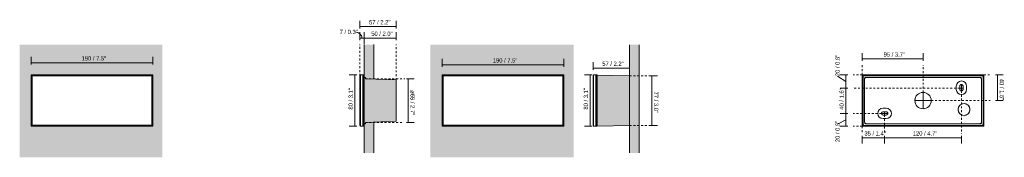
# Model space of a CAD drawing. Header units: millimetres. Extents: x -6692 to -5155, y 212 to 1682.
# Tile 1 of 3: x -6692 to -5155, y 212 to 426. Entities that reach past the tile are written whole.
import ezdxf

# ---------------------------------------------------------------- set-up
doc = ezdxf.new("R2010")
doc.units = ezdxf.units.MM
doc.linetypes.add('Dash', pattern=[6, 3, -3])
doc.layers.add('A-ANNO-DIMS', color=7, linetype='Dash', lineweight=9, true_color=0xd2d2d2)
for name, color, linetype, lineweight in [('A-ANNO-DIMS-3', 7, 'Continuous', 9), ('A-DETL-GENF', 7, 'Continuous', 9), ('A-WALL', 7, 'Continuous', 9), ('E-LITE-EQPM', 7, 'Continuous', 20)]:
    doc.layers.add(name, color=color, linetype=linetype, lineweight=lineweight)
doc.styles.add('Arial Narrow', font='ARIALN.TTF', dxfattribs={"height": 6.6})
doc.dimstyles.new('FARO_-_2_2mm_Arial_Narrow_mm_Inch_Left', dxfattribs={"dimscale": 304.8, "dimtxt": 6.754644, "dimasz": 0, "dimexe": 0.029528, "dimexo": 0.0625, "dimgap": 0.004921, "dimtad": 1, "dimdec": 0, "dimzin": 0, "dimdsep": 46, "dimtxsty": 'Arial Narrow', "dimblk1": 'NONE', "dimblk2": 'NONE', "dimsah": 1, "dimcen": 0.09, "dimadec": 0, "dimazin": 0, "dimtfac": 1, "dimtdec": 4, "dimtix": 1, "dimtmove": 0, "dimatfit": 3, "dimfxl": 0.009843, "dimfxlon": 1, "dimtvp": 1, "dimtolj": 1, "dimtzin": 0, "dimarcsym": 2})
doc.dimstyles.new('FARO_-_2_2mm_Arial_Narrow_mm_Inch_Left_1', dxfattribs={"dimscale": 304.8, "dimtxt": 6.754644, "dimasz": 0, "dimexe": 0.029528, "dimexo": 0.0625, "dimgap": 0.004921, "dimtad": 1, "dimdec": 0, "dimzin": 0, "dimdsep": 46, "dimtxsty": 'Arial Narrow', "dimblk1": 'NONE', "dimblk2": 'NONE', "dimsah": 1, "dimcen": 0.09, "dimadec": 0, "dimazin": 0, "dimtfac": 1, "dimtdec": 4, "dimtix": 1, "dimtmove": 1, "dimatfit": 3, "dimfxl": 0.009843, "dimfxlon": 1, "dimtvp": 1, "dimtolj": 1, "dimtzin": 0, "dimarcsym": 2})
doc.dimstyles.new('FARO_-_2_2mm_Arial_Narrow_mm_Inch_Right', dxfattribs={"dimscale": 304.8, "dimtxt": 6.754644, "dimasz": 0, "dimexe": 0.029528, "dimexo": 0.0625, "dimgap": 0.004921, "dimtad": 1, "dimdec": 0, "dimzin": 0, "dimdsep": 46, "dimtxsty": 'Arial Narrow', "dimblk1": 'NONE', "dimblk2": 'NONE', "dimsah": 1, "dimcen": 0.09, "dimadec": 0, "dimazin": 0, "dimtfac": 1, "dimtdec": 4, "dimtix": 1, "dimtmove": 0, "dimatfit": 3, "dimfxl": 0.009843, "dimfxlon": 1, "dimtvp": 1, "dimtolj": 1, "dimtzin": 0, "dimarcsym": 2})
doc.dimstyles.new('FARO_-_2_2mm_Arial_Narrow_mm_Inch_Right_1', dxfattribs={"dimscale": 304.8, "dimtxt": 6.754644, "dimasz": 0, "dimexe": 0.029528, "dimexo": 0.0625, "dimgap": 0.004921, "dimtad": 1, "dimdec": 0, "dimzin": 0, "dimdsep": 46, "dimtxsty": 'Arial Narrow', "dimblk1": 'NONE', "dimblk2": 'NONE', "dimsah": 1, "dimcen": 0.09, "dimadec": 0, "dimazin": 0, "dimtfac": 1, "dimtdec": 4, "dimtix": 1, "dimtmove": 1, "dimatfit": 3, "dimfxl": 0.009843, "dimfxlon": 1, "dimtvp": 1, "dimtolj": 1, "dimtzin": 0, "dimarcsym": 2})

# ---------------------------------------------------------------- blocks, each defined once
blk = doc.blocks.new('70277 - 70277 DART-2 LED White recessed lamp-556134-Alzado_PDF')
at = {"layer": 'E-LITE-EQPM'}
for p, q in [((-6484.5, 340), (-6674.5, 340)), ((-6674.5, 340), (-6673, 338.5)), ((-6674.5, 340), (-6674.5, 260)), ((-6486, 338.5), (-6673, 338.5)), ((-6673, 338.5), (-6673, 261.5)), ((-6486, 338.5), (-6484.5, 340)), ((-6486, 261.5), (-6486, 338.5)), ((-6484.5, 260), (-6484.5, 340)), ((-6673, 261.5), (-6674.5, 260)), ((-6673, 261.5), (-6486, 261.5)), ((-6484.5, 260), (-6486, 261.5)), ((-6674.5, 260), (-6484.5, 260))]:
    blk.add_line(p, q, dxfattribs=at)
blk = doc.blocks.new('70277 - 70277 DART-2 LED White recessed lamp-556134-Lateral_PDF')
at = {"layer": 'E-LITE-EQPM'}
for p, q in [((-3240.7, 338.5), (-3239.7, 340)), ((-3240.7, 261.5), (-3240.7, 338.5)), ((-3239.7, 260), (-3239.7, 340)), ((-3236.2, 340), (-3239.7, 340)), ((-3236.2, 260), (-3236.2, 340)), ((-3235.7, 339.5), (-3236.2, 340)), ((-3239.7, 260), (-3240.7, 261.5)), ((-3239.7, 260), (-3236.2, 260)), ((-3236.2, 260), (-3235.7, 260.5))]:
    blk.add_line(p, q, dxfattribs=at)
blk = doc.blocks.new('70277 - 70277 DART-2 LED White recessed lamp-556134-Alzado_PDF SURFACE')
at = {"layer": 'E-LITE-EQPM'}
for p, q in [((-6484.5, 340), (-6674.5, 340)), ((-6674.5, 340), (-6673, 338.5)), ((-6674.5, 340), (-6674.5, 260)), ((-6486, 338.5), (-6673, 338.5)), ((-6673, 338.5), (-6673, 261.5)), ((-6486, 338.5), (-6484.5, 340)), ((-6486, 261.5), (-6486, 338.5)), ((-6484.5, 260), (-6484.5, 340)), ((-6673, 261.5), (-6674.5, 260)), ((-6673, 261.5), (-6486, 261.5)), ((-6484.5, 260), (-6486, 261.5)), ((-6674.5, 260), (-6484.5, 260))]:
    blk.add_line(p, q, dxfattribs=at)
blk = doc.blocks.new('70277 - 70277 DART-2 LED White Surface lamp-556138-Lateral_PDF SURFACE')
at = {"layer": 'E-LITE-EQPM'}
for p, q in [((-3291, 338.5), (-3290, 340)), ((-3291, 261.5), (-3291, 338.5)), ((-3290, 260), (-3290, 340)), ((-3286.5, 340), (-3290, 340)), ((-3286.5, 260), (-3286.5, 340)), ((-3286, 339.5), (-3286.5, 340)), ((-3286, 260), (-3286, 340)), ((-3286, 340), (-3284.3, 340)), ((-3284.3, 340), (-3284.3, 339.7)), ((-3290, 260), (-3291, 261.5)), ((-3290, 260), (-3286.5, 260)), ((-3286.5, 260), (-3286, 260.5)), ((-3284.3, 260), (-3286, 260)), ((-3284.3, 260.3), (-3284.3, 260))]:
    blk.add_line(p, q, dxfattribs=at)
blk = doc.blocks.new('70277 - 70277 DART-2 LED White Surface lamp-556138-Alzado_PDF Fixing')
at = {"layer": 'E-LITE-EQPM', "color": 253, "true_color": 0xaaaaaa}
for p, q in [((6484.5, 340), (6484.5, 260)), ((6674.5, 340), (6484.5, 340)), ((6484.7, 338.3), (6484.7, 261.7)), ((6672.7, 339.8), (6486.2, 339.8)), ((6671.7, 338.7), (6487.3, 338.7)), ((6674.2, 261.7), (6674.2, 338.3)), ((6674.5, 260), (6674.5, 340)), ((6485.8, 337.2), (6485.8, 262.8)), ((6488.2, 334.3), (6488.2, 265.7)), ((6668.8, 336.2), (6490.2, 336.2)), ((6670.7, 265.7), (6670.7, 334.3)), ((6673.2, 262.8), (6673.2, 337.2)), ((6631.4, 322.5), (6631.4, 317.5)), ((6647.6, 317.5), (6647.6, 322.5)), ((6639.5, 294.4), (6639.5, 294.4)), ((6522, 288.1), (6517, 288.1)), ((6490.2, 263.8), (6668.8, 263.8)), ((6517, 271.9), (6522, 271.9)), ((6484.5, 260), (6674.5, 260)), ((6486.2, 260.3), (6672.7, 260.3)), ((6487.3, 261.3), (6671.7, 261.3))]:
    blk.add_line(p, q, dxfattribs=at)
at = {"layer": 'E-LITE-EQPM', "color": 253, "true_color": 0xaaaaaa, "flags": 128}
for points in [[(6486.2, 339.8), (6485.5, 339.5), (6484.9, 339), (6484.7, 338.3)], [(6487.3, 338.7), (6486.5, 338.5), (6486, 337.9), (6485.8, 337.2)], [(6673.2, 337.2), (6673, 337.9), (6672.4, 338.5), (6671.7, 338.7)], [(6674.2, 338.3), (6674, 339), (6673.5, 339.5), (6672.7, 339.8)], [(6490.2, 336.2), (6489.5, 336.1), (6488.8, 335.7), (6488.4, 335), (6488.2, 334.3)], [(6670.7, 334.3), (6670.6, 335), (6670.2, 335.7), (6669.5, 336.1), (6668.8, 336.2)], [(6484.7, 261.7), (6484.9, 261), (6485.5, 260.5), (6486.2, 260.3)], [(6485.8, 262.8), (6486, 262.1), (6486.5, 261.5), (6487.3, 261.3)], [(6488.2, 265.7), (6488.4, 265), (6488.8, 264.3), (6489.5, 263.9), (6490.2, 263.8)], [(6668.8, 263.8), (6669.5, 263.9), (6670.2, 264.3), (6670.6, 265), (6670.7, 265.7)], [(6671.7, 261.3), (6672.4, 261.5), (6673, 262.1), (6673.2, 262.8)], [(6672.7, 260.3), (6673.5, 260.5), (6674, 261), (6674.2, 261.7)]]:
    blk.add_lwpolyline(points, dxfattribs=at)
at = {"layer": 'E-LITE-EQPM', "color": 253, "true_color": 0xaaaaaa}
for centre, radius, start, end in [((6639.5, 322.5), 8.12, 0, 180), ((6639.5, 322.5), 2.5, 149.3636, 164.7826), ((6639.5, 322.5), 2.5, 105.2174, 120.6364), ((6639.5, 322.5), 2.5, 59.3636, 74.7826), ((6639.5, 322.5), 2.5, 15.2174, 30.6364), ((6579.5, 300), 12.8, 122.4753, 125.0466), ((6579.5, 300), 12.8, 99.9534, 102.5247), ((6579.5, 300), 12.8, 77.4753, 80.0466), ((6579.5, 300), 12.7, 54.9534, 57.5247), ((6639.5, 317.5), 8.12, 180, 360), ((6639.5, 317.5), 2.5, 195.2174, 210.6364), ((6639.5, 317.5), 2.5, 239.3636, 254.7826), ((6639.5, 317.5), 2.5, 285.2174, 300.6364), ((6639.5, 317.5), 2.5, 329.3636, 344.7826), ((6579.5, 300), 12.8, 167.4892, 170.018), ((6579.5, 300), 12.8, 189.982, 192.5108), ((6579.5, 300), 12.8, 144.9534, 147.5247), ((6579.5, 300), 12.7, 212.4753, 215.0466), ((6579.5, 300), 12.8, 32.4753, 35.0466), ((6579.5, 300), 12.8, 324.9534, 327.5247), ((6579.5, 300), 12.7, 9.982, 12.5108), ((6579.5, 300), 12.8, 347.4892, 350.018), ((6643.5, 286.1), 9.25, 137.7422, 146.5822), ((6643.5, 286.1), 9.25, 123.4178, 132.2578), ((6643.5, 286.1), 9.25, 102.8571, 118.1075), ((6643.5, 286.1), 9.25, 61.8925, 77.1429), ((6643.5, 286.1), 9.25, 47.7422, 56.5822), ((6643.5, 286.1), 9.25, 33.4178, 42.2578), ((6517, 280), 8.12, 90, 270), ((6517, 280), 2.5, 149.3636, 164.7826), ((6517, 280), 2.5, 195.2174, 210.6364), ((6517, 280), 2.5, 105.2174, 120.6364), ((6517, 280), 2.5, 239.3636, 254.7826), ((6522, 280), 8.12, 270, 90), ((6522, 280), 2.5, 59.3636, 74.7826), ((6522, 280), 2.5, 285.2174, 300.6364), ((6522, 280), 2.5, 15.2174, 30.6364), ((6522, 280), 2.5, 329.3636, 344.7826), ((6579.5, 300), 12.7, 234.9534, 237.5247), ((6579.5, 300), 12.8, 257.4753, 260.0466), ((6579.5, 300), 12.8, 279.9534, 282.5247), ((6579.5, 300), 12.8, 302.4753, 305.0466), ((6643.5, 286.1), 9.25, 151.8925, 167.1429), ((6643.5, 286.1), 9.25, 192.8571, 208.1075), ((6643.5, 286.1), 9.25, 213.4178, 222.2578), ((6643.5, 286.1), 9.25, 227.7422, 236.5822), ((6643.5, 286.1), 9.25, 241.8925, 257.1429), ((6643.5, 286.1), 9.25, 265.9063, 266.1219), ((6643.5, 286.1), 9.25, 282.8571, 298.1075), ((6643.5, 286.1), 9.25, 303.4178, 312.2578), ((6643.5, 286.1), 9.25, 317.7422, 326.5822), ((6643.5, 286.1), 9.25, 12.8571, 28.1075), ((6643.5, 286.1), 9.25, 331.8925, 347.1429)]:
    blk.add_arc(centre, radius, start, end, dxfattribs=at)
for points in [[(6488.6, 333.9), (6488.6, 334.1), (6488.7, 334.4), (6488.8, 334.8), (6489, 335.1), (6489.2, 335.3), (6489.4, 335.5), (6489.7, 335.7), (6490, 335.8), (6490.4, 335.9), (6490.6, 335.9)], [(6668.4, 335.9), (6668.6, 335.9), (6668.9, 335.8), (6669.3, 335.7), (6669.6, 335.5), (6669.8, 335.3), (6670, 335.1), (6670.2, 334.8), (6670.3, 334.4), (6670.4, 334.1), (6670.4, 333.9)], [(6490.6, 264.1), (6490.4, 264.1), (6490, 264.2), (6489.7, 264.3), (6489.4, 264.5), (6489.2, 264.7), (6489, 264.9), (6488.8, 265.2), (6488.7, 265.6), (6488.6, 265.9), (6488.6, 266.1)], [(6670.4, 266.1), (6670.4, 265.9), (6670.3, 265.6), (6670.2, 265.2), (6670, 264.9), (6669.8, 264.7), (6669.6, 264.5), (6669.3, 264.3), (6668.9, 264.2), (6668.6, 264.1), (6668.4, 264.1)]]:
    blk.add_open_spline(points, degree=3, knots=[-1, -1, -1, -1, -0.8, -0.7, -0.6, -0.5, -0.4, -0.3, -0.2, 0, 0, 0, 0], dxfattribs=at)
blk = doc.blocks.new('DIMBLOCK1-Alzado_PDF')
at = {"layer": 'A-ANNO-DIMS-3', "color": 251, "true_color": 0x5b5b5b, "transparency": 16777216}
for p, q in [((-6674.5, 356), (-6674.5, 368)), ((-6674.5, 359), (-6484.5, 359)), ((-6674.5, 359), (-6674.5, 356)), ((-6484.5, 356), (-6484.5, 368)), ((-6484.5, 359), (-6484.5, 356))]:
    blk.add_line(p, q, dxfattribs=at)
at = {"layer": 'A-ANNO-DIMS-3', "color": 0, "transparency": 16777216, "insert": (-6595.6, 369.1), "char_height": 6.6, "width": 38.598, "attachment_point": 1, "rotation": 360, "line_spacing_factor": 0.974696, "style": 'Arial Narrow'}
blk.add_mtext('190 / 7.5"', dxfattribs=at)
blk = doc.blocks.new('_None')
blk = doc.blocks.new('DIMBLOCK2-Lateral_PDF')
at = {"layer": 'A-ANNO-DIMS-3', "color": 251, "true_color": 0x5b5b5b, "transparency": 16777216}
for p, q in [((-6088.5, 334), (-6076.5, 334)), ((-6085.5, 334), (-6088.5, 334)), ((-6085.5, 334), (-6085.5, 265.7)), ((-6088.5, 265.7), (-6076.5, 265.7)), ((-6085.5, 265.7), (-6088.5, 265.7))]:
    blk.add_line(p, q, dxfattribs=at)
at = {"layer": 'A-ANNO-DIMS-3', "color": 0, "transparency": 16777216, "insert": (-6075.4, 316.2), "char_height": 6.6, "width": 39.113, "attachment_point": 1, "rotation": 270, "line_spacing_factor": 0.974696, "style": 'Arial Narrow'}
blk.add_mtext('ø68 / 2.7"', dxfattribs=at)
blk = doc.blocks.new('DIMBLOCK3-Lateral_PDF')
at = {"layer": 'A-ANNO-DIMS-3', "color": 251, "true_color": 0x5b5b5b, "transparency": 16777216}
for p, q in [((-6161.1, 412.3), (-6161.1, 424.3)), ((-6104.4, 415.3), (-6161.1, 415.3)), ((-6161.1, 415.3), (-6161.1, 412.3)), ((-6104.4, 412.3), (-6104.4, 424.3)), ((-6104.4, 415.3), (-6104.4, 412.3))]:
    blk.add_line(p, q, dxfattribs=at)
at = {"layer": 'A-ANNO-DIMS-3', "color": 0, "transparency": 16777216, "insert": (-6146.7, 425.3), "char_height": 6.6, "width": 33.58, "attachment_point": 1, "line_spacing_factor": 0.974696, "style": 'Arial Narrow'}
blk.add_mtext('57 / 2.2"', dxfattribs=at)
blk = doc.blocks.new('DIMBLOCK4-Lateral_PDF')
at = {"layer": 'A-ANNO-DIMS-3', "color": 251, "true_color": 0x5b5b5b, "transparency": 16777216}
for p, q in [((-6161.1, 394.3), (-6161.1, 406.3)), ((-6154.3, 397.3), (-6154.3, 400.3)), ((-6154.3, 397.3), (-6161.1, 397.3)), ((-6161.1, 397.3), (-6161.1, 394.3)), ((-6154.3, 397.7), (-6154.3, 388.3))]:
    blk.add_line(p, q, dxfattribs=at)
blk.add_ellipse((-6168.9, 397.3), major_axis=(11.3, 0), ratio=0.859727, start_param=0, end_param=1.570796, dxfattribs=at)
at = {"layer": 'A-ANNO-DIMS-3', "color": 0, "transparency": 16777216, "insert": (-6192.7, 410.2), "char_height": 6.6, "width": 28.562, "attachment_point": 1, "line_spacing_factor": 0.974696, "style": 'Arial Narrow'}
blk.add_mtext('7 / 0.3"', dxfattribs=at)
blk = doc.blocks.new('DIMBLOCK5-Lateral_PDF')
at = {"layer": 'A-ANNO-DIMS-3', "color": 251, "true_color": 0x5b5b5b, "transparency": 16777216}
for p, q in [((-6154.3, 397), (-6154.3, 406.3)), ((-6104.4, 394.3), (-6104.4, 406.3)), ((-6154.3, 397.3), (-6104.4, 397.3)), ((-6154.3, 397.3), (-6154.3, 394.3)), ((-6104.4, 397.3), (-6104.4, 394.3))]:
    blk.add_line(p, q, dxfattribs=at)
at = {"layer": 'A-ANNO-DIMS-3', "color": 0, "transparency": 16777216, "insert": (-6143.3, 407.4), "char_height": 6.6, "width": 33.58, "attachment_point": 1, "line_spacing_factor": 0.974696, "style": 'Arial Narrow'}
blk.add_mtext('50 / 2.0"', dxfattribs=at)
blk = doc.blocks.new('DIMBLOCK6-Lateral_PDF')
at = {"layer": 'A-ANNO-DIMS-3', "color": 251, "true_color": 0x5b5b5b, "transparency": 16777216}
for p, q in [((-6165.7, 340), (-6177.7, 340)), ((-6168.7, 340), (-6168.7, 260)), ((-6168.7, 340), (-6165.7, 340)), ((-6165.7, 260), (-6177.7, 260)), ((-6168.7, 260), (-6165.7, 260))]:
    blk.add_line(p, q, dxfattribs=at)
at = {"layer": 'A-ANNO-DIMS-3', "color": 0, "transparency": 16777216, "insert": (-6178.8, 286), "char_height": 6.6, "width": 33.58, "attachment_point": 1, "rotation": 90, "line_spacing_factor": 0.974696, "style": 'Arial Narrow'}
blk.add_mtext('80 / 3.1"', dxfattribs=at)
blk = doc.blocks.new('DIMBLOCK7-Alzado_PDF SURFACE')
at = {"layer": 'A-ANNO-DIMS-3', "color": 251, "true_color": 0x5b5b5b, "transparency": 16777216}
for p, q in [((-6032.4, 352.8), (-6032.4, 364.8)), ((-6032.4, 355.8), (-5842.4, 355.8)), ((-6032.4, 355.8), (-6032.4, 352.8)), ((-5842.4, 352.8), (-5842.4, 364.8)), ((-5842.4, 355.8), (-5842.4, 352.8))]:
    blk.add_line(p, q, dxfattribs=at)
at = {"layer": 'A-ANNO-DIMS-3', "color": 0, "transparency": 16777216, "insert": (-5953.5, 365.9), "char_height": 6.6, "width": 38.598, "attachment_point": 1, "rotation": 360, "line_spacing_factor": 0.974696, "style": 'Arial Narrow'}
blk.add_mtext('190 / 7.5"', dxfattribs=at)
blk = doc.blocks.new('DIMBLOCK8-Lateral_PDF SURFACE')
at = {"layer": 'A-ANNO-DIMS-3', "color": 251, "true_color": 0x5b5b5b, "transparency": 16777216}
for p, q in [((-5708.1, 338.7), (-5696.1, 338.7)), ((-5705.1, 338.7), (-5708.1, 338.7)), ((-5705.1, 338.7), (-5705.1, 261.3)), ((-5708.1, 261.3), (-5696.1, 261.3)), ((-5705.1, 261.3), (-5708.1, 261.3))]:
    blk.add_line(p, q, dxfattribs=at)
at = {"layer": 'A-ANNO-DIMS-3', "color": 0, "transparency": 16777216, "insert": (-5695.1, 314), "char_height": 6.6, "width": 33.58, "attachment_point": 1, "rotation": 270, "line_spacing_factor": 0.974696, "style": 'Arial Narrow'}
blk.add_mtext('77 / 3.0"', dxfattribs=at)
blk = doc.blocks.new('DIMBLOCK9-Lateral_PDF SURFACE')
at = {"layer": 'A-ANNO-DIMS-3', "color": 251, "true_color": 0x5b5b5b, "transparency": 16777216}
for p, q in [((-5798.4, 340), (-5810.4, 340)), ((-5801.4, 340), (-5801.4, 260)), ((-5801.4, 340), (-5798.4, 340)), ((-5798.4, 260), (-5810.4, 260)), ((-5801.4, 260), (-5798.4, 260))]:
    blk.add_line(p, q, dxfattribs=at)
at = {"layer": 'A-ANNO-DIMS-3', "color": 0, "transparency": 16777216, "insert": (-5811.5, 286), "char_height": 6.6, "width": 33.58, "attachment_point": 1, "rotation": 90, "line_spacing_factor": 0.974696, "style": 'Arial Narrow'}
blk.add_mtext('80 / 3.1"', dxfattribs=at)
blk = doc.blocks.new('DIMBLOCK10-Lateral_PDF SURFACE')
at = {"layer": 'A-ANNO-DIMS-3', "color": 251, "true_color": 0x5b5b5b, "transparency": 16777216}
for p, q in [((-5797, 347.7), (-5797, 359.7)), ((-5739.9, 350.7), (-5739.9, 353.7)), ((-5739.9, 350.7), (-5797, 350.7)), ((-5797, 350.7), (-5797, 347.7)), ((-5739.9, 351), (-5739.9, 341.7))]:
    blk.add_line(p, q, dxfattribs=at)
at = {"layer": 'A-ANNO-DIMS-3', "color": 0, "transparency": 16777216, "insert": (-5782.5, 360.7), "char_height": 6.6, "width": 33.58, "attachment_point": 1, "line_spacing_factor": 0.974696, "style": 'Arial Narrow'}
blk.add_mtext('57 / 2.2"', dxfattribs=at)
blk = doc.blocks.new('DIMBLOCK11-Alzado_PDF Fixing')
at = {"layer": 'A-ANNO-DIMS-3', "color": 251, "true_color": 0x5b5b5b, "transparency": 16777216}
for p, q in [((-5376.7, 362.1), (-5376.7, 374.1)), ((-5281.7, 362.1), (-5281.7, 374.1)), ((-5376.7, 365.1), (-5281.7, 365.1)), ((-5376.7, 365.1), (-5376.7, 362.1)), ((-5281.7, 365.1), (-5281.7, 362.1))]:
    blk.add_line(p, q, dxfattribs=at)
at = {"layer": 'A-ANNO-DIMS-3', "color": 0, "transparency": 16777216, "insert": (-5343.2, 375.1), "char_height": 6.6, "width": 33.58, "attachment_point": 1, "line_spacing_factor": 0.974696, "style": 'Arial Narrow'}
blk.add_mtext('95 / 3.7"', dxfattribs=at)
blk = doc.blocks.new('DIMBLOCK12-Alzado_PDF Fixing')
at = {"layer": 'A-ANNO-DIMS-3', "color": 251, "true_color": 0x5b5b5b, "transparency": 16777216}
for p, q in [((-5168.4, 340), (-5156.4, 340)), ((-5165.4, 340), (-5168.4, 340)), ((-5165.4, 300), (-5165.4, 340)), ((-5168.4, 300), (-5156.4, 300)), ((-5165.4, 300), (-5168.4, 300))]:
    blk.add_line(p, q, dxfattribs=at)
at = {"layer": 'A-ANNO-DIMS-3', "color": 0, "transparency": 16777216, "insert": (-5155.3, 334), "char_height": 6.6, "width": 33.58, "attachment_point": 1, "rotation": 270, "line_spacing_factor": 0.974696, "style": 'Arial Narrow'}
blk.add_mtext('40 / 1.6"', dxfattribs=at)
blk = doc.blocks.new('DIMBLOCK13-Alzado_PDF Fixing')
at = {"layer": 'A-ANNO-DIMS-3', "color": 251, "true_color": 0x5b5b5b, "transparency": 16777216}
for p, q in [((-5399.1, 340), (-5411.1, 340)), ((-5402.1, 340), (-5402.1, 319.6)), ((-5402.1, 340), (-5399.1, 340)), ((-5415.3, 338), (-5402.1, 329.8)), ((-5415.3, 338), (-5415.3, 338)), ((-5399.1, 319.6), (-5411.1, 319.6)), ((-5402.1, 319.6), (-5399.1, 319.6))]:
    blk.add_line(p, q, dxfattribs=at)
at = {"layer": 'A-ANNO-DIMS-3', "color": 0, "transparency": 16777216, "insert": (-5418.4, 338), "char_height": 6.6, "width": 33.58, "attachment_point": 1, "rotation": 90, "line_spacing_factor": 0.974696, "style": 'Arial Narrow'}
blk.add_mtext('20 / 0.8"', dxfattribs=at)
blk = doc.blocks.new('DIMBLOCK14-Alzado_PDF Fixing')
at = {"layer": 'A-ANNO-DIMS-3', "color": 251, "true_color": 0x5b5b5b, "transparency": 16777216}
for p, q in [((-5399.1, 319.6), (-5411.1, 319.6)), ((-5402.1, 319.6), (-5402.1, 280)), ((-5402.1, 319.6), (-5399.1, 319.6)), ((-5399.1, 280), (-5411.1, 280)), ((-5402.1, 280), (-5399.1, 280))]:
    blk.add_line(p, q, dxfattribs=at)
at = {"layer": 'A-ANNO-DIMS-3', "color": 0, "transparency": 16777216, "insert": (-5412.1, 285.8), "char_height": 6.6, "width": 33.58, "attachment_point": 1, "rotation": 90, "line_spacing_factor": 0.974696, "style": 'Arial Narrow'}
blk.add_mtext('40 / 1.6"', dxfattribs=at)
blk = doc.blocks.new('DIMBLOCK15-Alzado_PDF Fixing')
at = {"layer": 'A-ANNO-DIMS-3', "color": 251, "true_color": 0x5b5b5b, "transparency": 16777216}
for p, q in [((-5399.1, 280), (-5411.1, 280)), ((-5402.1, 280), (-5402.1, 260)), ((-5402.1, 280), (-5399.1, 280)), ((-5415.3, 263.2), (-5402.1, 270)), ((-5415.3, 263.2), (-5415.3, 263.2)), ((-5399.1, 260), (-5411.1, 260)), ((-5402.1, 260), (-5399.1, 260))]:
    blk.add_line(p, q, dxfattribs=at)
at = {"layer": 'A-ANNO-DIMS-3', "color": 0, "transparency": 16777216, "insert": (-5418.4, 235.2), "char_height": 6.6, "width": 33.58, "attachment_point": 1, "rotation": 90, "line_spacing_factor": 0.974696, "style": 'Arial Narrow'}
blk.add_mtext('20 / 0.8"', dxfattribs=at)
blk = doc.blocks.new('DIMBLOCK16-Alzado_PDF Fixing')
at = {"layer": 'A-ANNO-DIMS-3', "color": 251, "true_color": 0x5b5b5b, "transparency": 16777216}
for p, q in [((-5376.7, 245.1), (-5376.7, 233.1)), ((-5376.7, 242.1), (-5376.7, 245.1)), ((-5376.7, 242.1), (-5341.7, 242.1)), ((-5341.7, 245.1), (-5341.7, 233.1)), ((-5341.7, 242.1), (-5341.7, 245.1))]:
    blk.add_line(p, q, dxfattribs=at)
at = {"layer": 'A-ANNO-DIMS-3', "color": 0, "transparency": 16777216, "insert": (-5373.2, 252.2), "char_height": 6.6, "width": 33.58, "attachment_point": 1, "line_spacing_factor": 0.974696, "style": 'Arial Narrow'}
blk.add_mtext('35 / 1.4"', dxfattribs=at)
blk = doc.blocks.new('DIMBLOCK17-Alzado_PDF Fixing')
at = {"layer": 'A-ANNO-DIMS-3', "color": 251, "true_color": 0x5b5b5b, "transparency": 16777216}
for p, q in [((-5341.7, 245.1), (-5341.7, 233.1)), ((-5341.7, 242.1), (-5341.7, 245.1)), ((-5341.7, 242.1), (-5221.7, 242.1)), ((-5221.7, 245.1), (-5221.7, 233.1)), ((-5221.7, 242.1), (-5221.7, 245.1))]:
    blk.add_line(p, q, dxfattribs=at)
at = {"layer": 'A-ANNO-DIMS-3', "color": 0, "transparency": 16777216, "insert": (-5297.7, 252.2), "char_height": 6.6, "width": 38.598, "attachment_point": 1, "line_spacing_factor": 0.974696, "style": 'Arial Narrow'}
blk.add_mtext('120 / 4.7"', dxfattribs=at)

msp = doc.modelspace()

# ---------------------------------------------------------------- hatches: boundary and pattern name
at = {"layer": 'A-DETL-GENF', "true_color": 0xffffff}
for points in [[(-6154.4, 260), (-6154.4, 340), (-6156.1, 340), (-6156.1, 260)], [(-5790.3, 260.3), (-5740, 261.3), (-5740, 338.7), (-5790.3, 339.7), (-5790.3, 260.5)], [(-6154.4, 263.9), (-6152.4, 263.9), (-6152.4, 266), (-6104.4, 267.9), (-6104.4, 332.1), (-6152.4, 334), (-6152.4, 336.1), (-6154.4, 336.1), (-6154.4, 263.9)]]:
    msp.add_hatch(color=7, dxfattribs=at).paths.add_polyline_path(points, flags=0)
at = {"layer": 'A-WALL', "true_color": 0xe8e8e8}
h = msp.add_hatch(color=254, dxfattribs=at)
h.paths.add_polyline_path([(-6692.2, 211.8), (-6469.7, 211.8), (-6469.7, 387.1), (-6692.2, 387.1), (-6692.2, 222.8)], flags=0)
h.paths.add_polyline_path([(-6567.1, 260), (-6674.5, 260), (-6674.5, 340), (-6484.5, 340), (-6484.5, 260), (-6553.2, 260)], flags=0)
h = msp.add_hatch(color=254, dxfattribs=at)
h.paths.add_polyline_path([(-6139.3, 218.5), (-6139.3, 266.5), (-6152.4, 266), (-6152.4, 263.9), (-6154.3, 263.9), (-6154.3, 218.5), (-6152.6, 218.5)], flags=0)
h.paths.add_polyline_path([(-6139.3, 333.5), (-6139.3, 387.1), (-6154.3, 387.1), (-6154.3, 336.1), (-6152.4, 336.1), (-6152.4, 334), (-6141, 333.6)], flags=0)
h = msp.add_hatch(color=254, dxfattribs=at)
h.paths.add_polyline_path([(-6051, 211.8), (-5827.4, 211.8), (-5827.4, 387.1), (-6051, 387.1), (-6051, 222.3)], flags=0)
h.paths.add_polyline_path([(-5925.2, 260), (-6032.4, 260), (-6032.4, 340), (-5842.4, 340), (-5842.4, 260), (-5911.2, 260)], flags=0)
msp.add_hatch(color=254, dxfattribs=at).paths.add_polyline_path([(-5739.9, 218.4), (-5724.9, 218.4), (-5724.9, 387), (-5739.9, 387), (-5739.9, 260.6)], flags=0)

# ---------------------------------------------------------------- linework, layer by layer
at = {"layer": 'A-ANNO-DIMS'}
for p, q in [((-6161.1, 338.5), (-6161.1, 387.1)), ((-6104.4, 332.1), (-6104.4, 387.1)), ((-5376.7, 340), (-5376.7, 355)), ((-5281.7, 312.8), (-5281.7, 355)), ((-5739.9, 338.7), (-5707.9, 338.7)), ((-5376.7, 340), (-5390.7, 340)), ((-5186.7, 340), (-5176.9, 340)), ((-6152.4, 334), (-6090.8, 334)), ((-5224.2, 319.6), (-5390.7, 319.6)), ((-5221.7, 315), (-5221.7, 248)), ((-5268.9, 300), (-5176.9, 300)), ((-5346.7, 280), (-5390.7, 280)), ((-5341.7, 277.5), (-5341.7, 249.5)), ((-6152.4, 265.7), (-6094.3, 265.7)), ((-5739.9, 261.3), (-5707.9, 261.3)), ((-5376.7, 260), (-5390.7, 260)), ((-5376.7, 260), (-5376.7, 248))]:
    msp.add_line(p, q, dxfattribs=at)
at = {"layer": 'A-ANNO-DIMS', "color": 251, "linetype": 'Continuous', "true_color": 0x5b5b5b}
msp.add_line((-5339.2, 288.1), (-5344.2, 288.1), dxfattribs=at)
at = {"layer": 'A-WALL'}
for p, q in [((-6154.3, 336.1), (-6154.3, 387.1)), ((-6139.3, 387.1), (-6139.3, 333.5)), ((-5739.9, 218.4), (-5739.9, 387)), ((-5724.9, 387), (-5724.9, 218.4)), ((-6154.3, 218.5), (-6154.3, 263.9)), ((-6139.3, 266.5), (-6139.3, 218.5))]:
    msp.add_line(p, q, dxfattribs=at)
at = {"layer": 'E-LITE-EQPM'}
for p, q in [((-6154.4, 340), (-6156.1, 340)), ((-6156.1, 340), (-6156.1, 260)), ((-6154.4, 336.1), (-6154.4, 340)), ((-5740, 338.7), (-5790.3, 339.7)), ((-5790.3, 339.7), (-5790.3, 260.3)), ((-5740, 261.3), (-5740, 338.7)), ((-6152.4, 336.1), (-6154.4, 336.1)), ((-6154.4, 336.1), (-6154.4, 263.9)), ((-6152.4, 334), (-6152.4, 336.1)), ((-6104.4, 332.1), (-6152.4, 334)), ((-6104.4, 267.9), (-6104.4, 332.1)), ((-5221.7, 315), (-5221.7, 325)), ((-5281.7, 312.8), (-5281.7, 287.3)), ((-5224.2, 322.5), (-5224.2, 317.5)), ((-5224.2, 319.6), (-5219.2, 319.6)), ((-5219.2, 317.5), (-5219.2, 322.5)), ((-5268.9, 300), (-5294.4, 300)), ((-5346.7, 280), (-5336.7, 280)), ((-5339.2, 282.5), (-5344.2, 282.5)), ((-5344.2, 277.5), (-5339.2, 277.5)), ((-5341.7, 282.5), (-5341.7, 277.5)), ((-6154.4, 260), (-6154.4, 263.9)), ((-6154.4, 263.9), (-6152.4, 263.9)), ((-6152.4, 266), (-6104.4, 267.9)), ((-6152.4, 263.9), (-6152.4, 266)), ((-6156.1, 260), (-6154.4, 260)), ((-5790.3, 260.3), (-5740, 261.3))]:
    msp.add_line(p, q, dxfattribs=at)
for centre, radius, start, end in [((-5221.7, 322.5), 2.5, 0, 180), ((-5281.7, 300), 12.8, 0, 180), ((-5221.7, 317.5), 2.5, 180, 360), ((-5281.7, 300), 12.8, 180, 360), ((-5217.7, 286.1), 9.25, 0, 180), ((-5344.2, 280), 2.5, 90, 270), ((-5339.2, 280), 2.5, 270, 90), ((-5217.7, 286.1), 9.25, 180, 0)]:
    msp.add_arc(centre, radius, start, end, dxfattribs=at)

# ---------------------------------------------------------------- block references
for name, p in [('70277 - 70277 DART-2 LED White recessed lamp-556134-Alzado_PDF', (0, 0)), ('70277 - 70277 DART-2 LED White recessed lamp-556134-Lateral_PDF', (-2920.3, 0)), ('70277 - 70277 DART-2 LED White recessed lamp-556134-Alzado_PDF SURFACE', (642, 0)), ('70277 - 70277 DART-2 LED White Surface lamp-556138-Lateral_PDF SURFACE', (-2506, 0))]:
    msp.add_blockref(name, p, dxfattribs=at)
at = {"layer": 'E-LITE-EQPM', "color": 253, "true_color": 0xaaaaaa}
msp.add_blockref('70277 - 70277 DART-2 LED White Surface lamp-556138-Alzado_PDF Fixing', (-11861.2, 0), dxfattribs=at)

# ---------------------------------------------------------------- dimensions: what is measured, and where the dimension line sits
at = {"layer": 'A-ANNO-DIMS', "color": 251, "linetype": 'Continuous', "true_color": 0x5b5b5b}
for base, p1, p2, dimstyle, override, picture, middle in [((-6161.1, 415.3), (-6104.4, 412.3), (-6161.1, 412.3), 'FARO_-_2_2mm_Arial_Narrow_mm_Inch_Right', {"dimpost": '<>', "dimfxl": 56.7}, 'DIMBLOCK3-Lateral_PDF', (-6132.7, 421.1)), ((-6104.4, 397.3), (-6154.3, 394.3), (-6104.4, 394.3), 'FARO_-_2_2mm_Arial_Narrow_mm_Inch_Right', {"dimpost": '<>', "dimfxl": 49.9375}, 'DIMBLOCK5-Lateral_PDF', (-6129.3, 403.1)), ((-5281.7, 365.1), (-5376.7, 362.1), (-5281.7, 362.1), 'FARO_-_2_2mm_Arial_Narrow_mm_Inch_Left', {"dimpost": '<>', "dimfxl": 95.000001}, 'DIMBLOCK11-Alzado_PDF Fixing', (-5329.2, 370.9)), ((-5797, 350.7), (-5739.9, 353.7), (-5797, 347.7), 'FARO_-_2_2mm_Arial_Narrow_mm_Inch_Left', {"dimpost": '<>', "dimfxl": 57.377076}, 'DIMBLOCK10-Lateral_PDF SURFACE', (-5768.5, 356.4)), ((-5341.7, 242.1), (-5376.7, 245.1), (-5341.7, 245.1), 'FARO_-_2_2mm_Arial_Narrow_mm_Inch_Left', {"dimpost": '<>', "dimfxl": 34.999999}, 'DIMBLOCK16-Alzado_PDF Fixing', (-5359.2, 247.9)), ((-5221.7, 242.1), (-5341.7, 245.1), (-5221.7, 245.1), 'FARO_-_2_2mm_Arial_Narrow_mm_Inch_Left', {"dimpost": '<>', "dimfxl": 120}, 'DIMBLOCK17-Alzado_PDF Fixing', (-5281.7, 247.9))]:
    dim = msp.add_linear_dim(base=base, p1=p1, p2=p2, dimstyle=dimstyle, override=override, dxfattribs=at)
    dim.commit()
    dim.dimension.update_dxf_attribs({"geometry": picture, "text_midpoint": middle})
dim = msp.add_linear_dim(base=(-6161.1, 397.3), p1=(-6154.3, 400.3), p2=(-6161.1, 394.3), dimstyle='FARO_-_2_2mm_Arial_Narrow_mm_Inch_Right_1', override={"dimpost": '<>', "dimfxl": 9.040542}, dxfattribs=at)
dim.commit()
dim.dimension.update_dxf_attribs({"geometry": 'DIMBLOCK4-Lateral_PDF', "text_midpoint": (-6178.5, 405.8), "dimtype": 160})
for base, p1, p2, angle, dimstyle, override, picture, middle in [((-6484.5, 359), (-6674.5, 356), (-6484.5, 356), 360, 'FARO_-_2_2mm_Arial_Narrow_mm_Inch_Left', {"dimpost": '<>', "dimfxl": 190}, 'DIMBLOCK1-Alzado_PDF', (-6579.5, 364.8)), ((-5842.4, 355.8), (-6032.4, 352.8), (-5842.4, 352.8), 360, 'FARO_-_2_2mm_Arial_Narrow_mm_Inch_Left', {"dimpost": '<>', "dimfxl": 190}, 'DIMBLOCK7-Alzado_PDF SURFACE', (-5937.4, 361.6)), ((-6168.7, 260), (-6165.7, 340), (-6165.7, 260), 90, 'FARO_-_2_2mm_Arial_Narrow_mm_Inch_Left', {"dimpost": '<>', "dimfxl": 80}, 'DIMBLOCK6-Lateral_PDF', (-6174.5, 300)), ((-5801.4, 260), (-5798.4, 340), (-5798.4, 260), 90, 'FARO_-_2_2mm_Arial_Narrow_mm_Inch_Left', {"dimpost": '<>', "dimfxl": 80}, 'DIMBLOCK9-Lateral_PDF SURFACE', (-5807.2, 300)), ((-5705.1, 261.3), (-5708.1, 338.7), (-5708.1, 261.3), 90, 'FARO_-_2_2mm_Arial_Narrow_mm_Inch_Right', {"dimtad": 4, "dimpost": '<>', "dimfxl": 77.43}, 'DIMBLOCK8-Lateral_PDF SURFACE', (-5699.3, 300)), ((-5165.4, 340), (-5168.4, 300), (-5168.4, 340), 90, 'FARO_-_2_2mm_Arial_Narrow_mm_Inch_Right', {"dimtad": 4, "dimpost": '<>', "dimfxl": 40.000003}, 'DIMBLOCK12-Alzado_PDF Fixing', (-5159.6, 320)), ((-5402.1, 280), (-5399.1, 319.6), (-5399.1, 280), 90, 'FARO_-_2_2mm_Arial_Narrow_mm_Inch_Left', {"dimpost": '<>', "dimfxl": 39.597517}, 'DIMBLOCK14-Alzado_PDF Fixing', (-5407.8, 299.8))]:
    dim = msp.add_linear_dim(base=base, p1=p1, p2=p2, angle=angle, dimstyle=dimstyle, override=override, dxfattribs=at)
    dim.commit()
    dim.dimension.update_dxf_attribs({"geometry": picture, "text_midpoint": middle})
for base, p1, p2, override, picture, middle in [((-5402.1, 319.6), (-5399.1, 340), (-5399.1, 319.6), {"dimpost": '<>', "dimfxl": 20.402482}, 'DIMBLOCK13-Alzado_PDF Fixing', (-5414, 354.8)), ((-5402.1, 260), (-5399.1, 280), (-5399.1, 260), {"dimpost": '<>', "dimfxl": 20.000001}, 'DIMBLOCK15-Alzado_PDF Fixing', (-5414, 252))]:
    dim = msp.add_linear_dim(base=base, p1=p1, p2=p2, angle=90, dimstyle='FARO_-_2_2mm_Arial_Narrow_mm_Inch_Left_1', override=override, dxfattribs=at)
    dim.commit()
    dim.dimension.update_dxf_attribs({"geometry": picture, "text_midpoint": middle, "dimtype": 160, "text_rotation": 90})
dim = msp.add_linear_dim(base=(-6085.5, 265.7), p1=(-6088.5, 334), p2=(-6088.5, 265.7), angle=90, text='ø<>', dimstyle='FARO_-_2_2mm_Arial_Narrow_mm_Inch_Right', override={"dimtad": 4, "dimpost": '<>', "dimfxl": 68.3}, dxfattribs=at)
dim.commit()
dim.dimension.update_dxf_attribs({"geometry": 'DIMBLOCK2-Lateral_PDF', "text_midpoint": (-6079.7, 299.9)})

doc.saveas('drawing.dxf')
